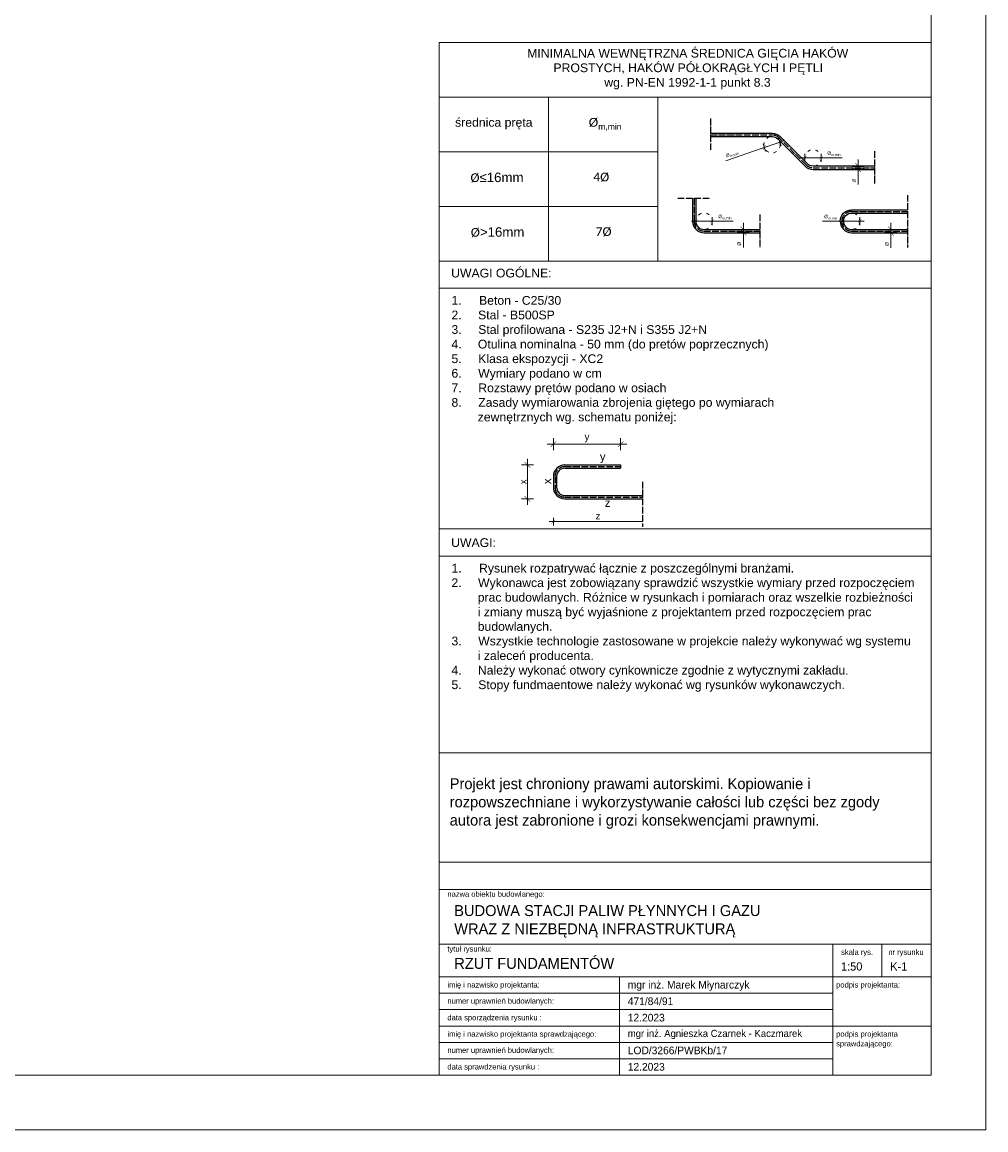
# Model space of a CAD drawing. Header units: millimetres. Extents: x 1814 to 94182, y 11562 to 49454.
# Tile 118 of 143: x 12180 to 13062, y 24526 to 25540. Entities that reach past the tile are written whole.
import ezdxf

# ---------------------------------------------------------------- set-up
doc = ezdxf.new("R2010")
doc.units = ezdxf.units.MM
doc.linetypes.add('ACAD_ISO03W100', pattern=[30, 12, -18])
doc.linetypes.add('ACAD_ISO04W100', pattern=[30, 24, -3, 0, -3])
doc.layers.add('opis', color=50, linetype='Continuous')
doc.layers.add('osie', color=40, linetype='ACAD_ISO04W100')
doc.layers.add('pomoc', color=210, linetype='Continuous', lineweight=9, plot=False)
for name, color, linetype, lineweight in [('ramka', 84, 'Continuous', 15), ('widok 0.15', 150, 'Continuous', 15), ('widok 0.25', 30, 'Continuous', 25), ('wymiar', 135, 'Continuous', 9)]:
    doc.layers.add(name, color=color, linetype=linetype, lineweight=lineweight)
doc.styles.add('ARIAL 16', font='arial.ttf', dxfattribs={"height": 16})
doc.styles.add('GENERATED_STYLE_4', font='txt')
doc.styles.get("Standard").update_dxf_attribs({"font": 'arial.ttf'})
doc.styles.add('WMF-System0', font='SIMPLEX')

msp = doc.modelspace()

# ---------------------------------------------------------------- linework, layer by layer
at = {"layer": 'opis'}
for p, q in [((12939.478, 25407.929), (12950.378, 25407.929)), ((12950.378, 25404.929), (12939.478, 25404.929)), ((12834.478, 25349.971), (12845.378, 25349.971)), ((12969.478, 25349.971), (12980.378, 25349.971)), ((12845.378, 25346.971), (12834.478, 25346.971)), ((12980.378, 25346.971), (12969.478, 25346.971))]:
    msp.add_line(p, q, dxfattribs=at)
at = {"layer": 'osie', "ltscale": 0.25}
for p, q in [((12809.928, 25451.429), (12809.928, 25421.429)), ((12897.292, 25409.065), (12872.564, 25433.793)), ((12959.928, 25421.429), (12959.928, 25391.429)), ((12989.928, 25381.429), (12989.928, 25333.471)), ((12779.928, 25378.471), (12809.928, 25378.471)), ((12854.928, 25363.471), (12854.928, 25333.471)), ((12676.664, 25132.924), (12727.664, 25132.924)), ((12667.664, 25123.924), (12667.664, 25113.966)), ((12747.664, 25118.945), (12747.664, 25077.966)), ((12676.664, 25104.966), (12747.664, 25104.966))]:
    msp.add_line(p, q, dxfattribs=at)
for points in [[(12809.928, 25436.429), (12866.2, 25436.429, -0.19891237), (12872.564, 25433.793)], [(12897.292, 25409.065, 0.19891237), (12903.656, 25406.429), (12959.928, 25406.429)], [(12794.928, 25378.471), (12794.928, 25357.471, 0.41421356), (12803.928, 25348.471), (12854.928, 25348.471)], [(12929.928, 25357.429, -0.41421356), (12938.928, 25366.429), (12989.928, 25366.429)], [(12929.928, 25357.471, 0.41421356), (12938.928, 25348.471), (12989.928, 25348.471)]]:
    msp.add_lwpolyline(points, format="xyb", dxfattribs=at)
for centre, start, end in [((12676.664, 25123.924), 90, 180), ((12676.664, 25113.966), 180, 270)]:
    msp.add_arc(centre, 9, start, end, dxfattribs=at)
at = {"layer": 'pomoc'}
msp.add_lwpolyline([(8861.71, 27496.05), (13061.71, 27496.05), (13061.71, 24526.05), (8861.71, 24526.05)], close=True, dxfattribs=at)
at = {"layer": 'ramka', "linetype": 'Continuous'}
for p, q in [((13011.71, 27371.326), (13011.71, 24576.05)), ((12561.71, 24746.05), (12561.71, 25521.05)), ((12561.71, 24746.05), (12561.71, 24576.05)), ((13011.71, 24746.05), (12561.71, 24746.05)), ((13011.71, 24696.05), (12561.71, 24696.05)), ((12921.71, 24696.05), (12921.71, 24666.05)), ((12966.71, 24696.05), (12966.71, 24666.05)), ((13011.71, 24666.05), (12561.71, 24666.05)), ((12726.71, 24666.05), (12726.71, 24621.05)), ((12921.71, 24666.05), (12921.71, 24621.05)), ((12921.71, 24651.05), (12561.71, 24651.05)), ((12921.71, 24636.05), (12561.71, 24636.05)), ((13011.71, 24621.05), (12561.71, 24621.05)), ((12726.71, 24621.05), (12726.71, 24576.05)), ((12921.71, 24621.05), (12921.71, 24576.05)), ((12921.71, 24606.05), (12561.71, 24606.05)), ((12921.71, 24591.05), (12561.71, 24591.05)), ((13011.71, 24576.05), (8861.71, 24576.05))]:
    msp.add_line(p, q, dxfattribs=at)
at = {"layer": 'ramka', "ltscale": 0.2}
for p, q in [((12561.71, 25471.05), (13011.71, 25471.05)), ((12661.71, 25321.05), (12661.71, 25471.05)), ((12761.71, 25321.05), (12761.71, 25471.05)), ((12561.71, 25421.05), (12761.71, 25421.05)), ((12561.71, 25371.05), (12761.71, 25371.05)), ((12561.71, 25296.05), (13011.71, 25296.05)), ((12561.71, 25051.05), (13011.71, 25051.05))]:
    msp.add_line(p, q, dxfattribs=at)
for points in [[(12561.71, 25521.05), (13011.71, 25521.05), (13011.71, 25321.05), (12561.71, 25321.05)], [(12561.71, 25321.05), (13011.71, 25321.05), (13011.71, 25076.05), (12561.71, 25076.05)], [(12561.71, 25076.05), (13011.71, 25076.05), (13011.71, 24871.05), (12561.71, 24871.05)], [(12561.71, 24771.05), (13011.71, 24771.05), (13011.71, 24871.05), (12561.71, 24871.05)]]:
    msp.add_lwpolyline(points, close=True, dxfattribs=at)
at = {"layer": 'widok 0.15', "linetype": 'ACAD_ISO03W100', "ltscale": 0.25}
for centre in [(12866.2, 25427.429), (12903.656, 25415.429), (12803.928, 25357.471), (12938.928, 25357.471)]:
    msp.add_circle(centre, 7.5, dxfattribs=at)
at = {"layer": 'widok 0.25'}
for p, q in [((12896.231, 25408.004), (12871.503, 25432.732)), ((12676.664, 25134.424), (12727.664, 25134.424)), ((12676.664, 25131.424), (12727.664, 25131.424)), ((12727.664, 25134.424), (12727.664, 25131.424)), ((12666.164, 25123.924), (12666.164, 25113.966)), ((12669.164, 25123.924), (12669.164, 25113.966)), ((12676.664, 25106.466), (12747.664, 25106.466)), ((12676.664, 25103.466), (12747.664, 25103.466))]:
    msp.add_line(p, q, dxfattribs=at)
for points in [[(12809.928, 25437.929), (12866.2, 25437.929, -0.19891237), (12873.624, 25434.853)], [(12809.928, 25434.929), (12866.2, 25434.929, -0.19891237), (12871.503, 25432.732)], [(12959.928, 25407.929), (12903.656, 25407.929, -0.19891237), (12898.352, 25410.125), (12873.624, 25434.853)], [(12896.231, 25408.004, 0.19891237), (12903.656, 25404.929), (12959.928, 25404.929)], [(12793.428, 25378.471), (12793.428, 25357.471, 0.41421356), (12803.928, 25346.971), (12854.928, 25346.971)], [(12796.428, 25378.471), (12796.428, 25357.471, 0.41421356), (12803.928, 25349.971), (12854.928, 25349.971)], [(12928.428, 25357.429, -0.41421356), (12938.928, 25367.929), (12989.928, 25367.929)], [(12931.428, 25357.429, -0.41421356), (12938.928, 25364.929), (12989.928, 25364.929)], [(12928.428, 25357.471, 0.41421356), (12938.928, 25346.971), (12989.928, 25346.971)], [(12931.428, 25357.471, 0.41421356), (12938.928, 25349.971), (12989.928, 25349.971)]]:
    msp.add_lwpolyline(points, format="xyb", dxfattribs=at)
for centre, radius, start, end in [((12676.664, 25123.924), 10.5, 90, 180), ((12676.664, 25123.924), 7.5, 90, 180), ((12676.664, 25113.966), 10.5, 180, 270), ((12676.664, 25113.966), 7.5, 180, 270)]:
    msp.add_arc(centre, radius, start, end, dxfattribs=at)
at = {"layer": 'wymiar'}
for p, q in [((12876.788, 25431.099), (12869.784, 25428.671)), ((12872.096, 25433.318), (12874.476, 25426.452)), ((12875.176, 25430.54), (12877.066, 25431.195)), ((12823.838, 25412.745), (12857.224, 25424.317)), ((12855.612, 25423.759), (12862.615, 25426.186)), ((12860.303, 25421.54), (12857.924, 25428.405)), ((12873.286, 25429.885), (12859.113, 25424.972)), ((12894.156, 25415.41), (12892.156, 25415.406)), ((12892.449, 25415.406), (12899.862, 25415.421)), ((12896.163, 25411.781), (12896.148, 25419.047)), ((12896.156, 25415.414), (12911.156, 25415.444)), ((12914.862, 25415.451), (12907.449, 25415.436)), ((12911.148, 25419.077), (12911.163, 25411.811)), ((12930.292, 25415.482), (12913.156, 25415.448)), ((12944.928, 25410.929), (12944.928, 25413.929)), ((12944.928, 25413.488), (12944.928, 25402.369)), ((12944.928, 25399.369), (12944.928, 25410.488)), ((12944.928, 25407.929), (12944.928, 25404.929)), ((12944.928, 25407.929), (12944.928, 25404.929)), ((12944.928, 25391.152), (12944.928, 25404.929)), ((12944.928, 25401.929), (12944.928, 25398.929)), ((12796.435, 25353.823), (12796.421, 25361.089)), ((12811.42, 25361.119), (12811.435, 25353.853)), ((12931.435, 25353.823), (12931.421, 25361.089)), ((12946.42, 25361.119), (12946.435, 25353.853)), ((12794.428, 25357.452), (12792.428, 25357.448)), ((12792.722, 25357.448), (12800.134, 25357.463)), ((12796.428, 25357.456), (12811.428, 25357.486)), ((12815.134, 25357.493), (12807.721, 25357.478)), ((12830.564, 25357.524), (12813.428, 25357.49)), ((12839.928, 25352.971), (12839.928, 25355.971)), ((12839.928, 25355.53), (12839.928, 25344.411)), ((12839.928, 25341.411), (12839.928, 25352.53)), ((12839.928, 25349.971), (12839.928, 25346.971)), ((12839.928, 25349.971), (12839.928, 25346.971)), ((12912.292, 25357.417), (12929.428, 25357.452)), ((12927.722, 25357.448), (12935.134, 25357.463)), ((12946.428, 25357.486), (12931.428, 25357.456)), ((12950.134, 25357.493), (12942.721, 25357.478)), ((12948.428, 25357.49), (12950.428, 25357.494)), ((12974.928, 25352.971), (12974.928, 25355.971)), ((12974.928, 25355.53), (12974.928, 25344.411)), ((12974.928, 25341.411), (12974.928, 25352.53)), ((12974.928, 25349.971), (12974.928, 25346.971)), ((12974.928, 25349.971), (12974.928, 25346.971)), ((12839.928, 25333.297), (12839.928, 25346.971)), ((12839.928, 25343.971), (12839.928, 25340.971)), ((12974.928, 25333.07), (12974.928, 25346.971)), ((12974.928, 25343.971), (12974.928, 25340.971)), ((12666.164, 25158.944), (12666.164, 25148.045)), ((12727.664, 25148.045), (12727.664, 25158.944)), ((12671.723, 25153.495), (12660.604, 25153.495)), ((12724.664, 25153.495), (12669.164, 25153.495)), ((12722.104, 25153.495), (12733.223, 25153.495)), ((12642.381, 25128.865), (12642.381, 25139.984)), ((12647.831, 25134.424), (12636.931, 25134.424)), ((12642.381, 25131.424), (12642.381, 25106.466)), ((12642.381, 25109.026), (12642.381, 25097.907)), ((12636.931, 25103.466), (12647.831, 25103.466)), ((12666.164, 25086.187), (12666.164, 25078.92)), ((12669.87, 25082.553), (12662.458, 25082.553)), ((12668.164, 25082.553), (12747.664, 25082.553))]:
    msp.add_line(p, q, dxfattribs=at)
for points, const_width in [([(12874.36, 25432.098), (12872.212, 25427.672)], 0.28), ([(12858.04, 25422.759), (12860.187, 25427.186)], 0.28), ([(12894.42, 25413.671), (12897.892, 25417.157)], 0.28), ([(12912.892, 25417.187), (12909.42, 25413.701)], 0.28), ([(12942.318, 25410.538), (12947.537, 25405.319)], 0.42), ([(12947.537, 25402.319), (12942.318, 25407.538)], 0.42), ([(12794.692, 25355.713), (12798.164, 25359.199)], 0.28), ([(12813.164, 25359.229), (12809.692, 25355.743)], 0.28), ([(12929.692, 25355.713), (12933.164, 25359.199)], 0.28), ([(12948.164, 25359.229), (12944.692, 25355.743)], 0.28), ([(12837.318, 25352.58), (12842.537, 25347.361)], 0.42), ([(12842.537, 25344.361), (12837.318, 25349.58)], 0.42), ([(12972.318, 25352.58), (12977.537, 25347.361)], 0.42), ([(12977.537, 25344.361), (12972.318, 25349.58)], 0.42), ([(12668.773, 25156.104), (12663.555, 25150.885)], 0.42), ([(12725.055, 25150.885), (12730.273, 25156.104)], 0.42), ([(12644.99, 25131.815), (12639.772, 25137.034)], 0.42), ([(12639.772, 25106.076), (12644.99, 25100.857)], 0.42), ([(12667.903, 25084.293), (12664.424, 25080.814)], 0.28)]:
    msp.add_lwpolyline(points, dxfattribs=dict(at, const_width=const_width))

# ---------------------------------------------------------------- texts
at = {"layer": 'opis', "ltscale": 0.5, "char_height": 8, "attachment_point": 1}
for s, insert, width in [('{\\W5.08265;  }MINIMALNA WEWNĘTRZNA ŚREDNICA GIĘCIA HAKÓW \\P{\\W8.95259;  }PROSTYCH, HAKÓW PÓŁOKRĄGŁYCH I PĘTLI\\P{\\W8.22102;    }wg. PN-EN 1992-1-1 punkt 8.3', (12610.645, 25515.186), 355.86958), ('{\\W3.479349; }średnica pręta', (12565.459, 25451.932), 91.60982), ('\\A1;{\\W3.791843; }Ø{\\H0.7x;\\S^ m,min;}', (12686.717, 25451.932), 52.02957), ('{\\fCalibri|b0|i0|c0|p34;\\W1.41826; \\W1;Ø\\fArial|b0|i0|c238|p34;\\H1.08333x;≤16mm}', (12586.305, 25401.932), 55.33812), ('{\\fCalibri|b0|i0|c238|p34;\\W3.85528; \\W1;4\\fCalibri|b0|i0|c0|p34;Ø}', (12691.787, 25401.932), 35.8153), ('{\\fCalibri|b0|i0|c0|p34;\\W2.16818; \\W1;Ø\\fArial|b0|i0|c238|p34;\\H1.08333x;>16mm}', (12584.569, 25351.932), 60.03714), ('{\\fCalibri|b0|i0|c238|p34;\\W2.92916; \\W1;7\\fCalibri|b0|i0|c0|p34;Ø}', (12696.507, 25351.932), 30.22404), ('UWAGI OGÓLNE:', (12572.645, 25314.025), 355.86958), ('\\A1;{\\W2.576449; }1.{\\W5.119507; }Beton - C25/30\\P{\\W2.576449; }2.{\\W4.83304; }Stal - B500SP\\P{\\W2.576449; }3.{\\W4.878734; }Stal profilowana - S235 J2+N i S355 J2+N\\P{\\W2.576449; }4.{\\W4.773286; }Otulina nominalna - 50 mm (do pretów poprzecznych)\\P{\\W2.576449; }5.{\\W4.876977; }Klasa ekspozycji - XC2\\P{\\W2.576449; }6.{\\W4.862917; }Wymiary podano w cm\\P{\\W2.576449; }7.{\\W4.898066; }Rozstawy prętów podano w osiach\\P{\\W2.576449; }8.{\\W4.873462; }Zasady wymiarowania zbrojenia giętego po wymiarach \\P{\\W5.1529;  }zewnętrznych wg. schematu poniżej:', (12564.948, 25289.011), 355.86958), ('UWAGI:', (12572.645, 25067.374), 355.86958), ('\\A1;{\\W2.576449; }1.{\\W5.119507; }Rysunek rozpatrywać łącznie z poszczególnymi branżami.\\P{\\W2.576449; }2.{\\W4.83304; }Wykonawca jest zobowiązany sprawdzić wszystkie wymiary przed rozpoczęciem \\P{\\W5.1529;  }prac budowlanych. Różnice w rysunkach i pomiarach oraz wszelkie rozbieżności \\P{\\W5.1529;  }i zmiany muszą być wyjaśnione z projektantem przed rozpoczęciem prac \\P{\\W5.1529;  }budowlanych.\\P{\\W2.576449; }3.{\\W4.878734; }Wszystkie technologie zastosowane w projekcie należy wykonywać wg systemu \\P{\\W5.1529;  }i zaleceń producenta.\\P{\\W2.576449; }4.{\\W4.773286; }Należy wykonać otwory cynkownicze zgodnie z wytycznymi zakładu.\\P{\\W2.576449; }5.{\\W4.876977; }Stopy fundmaentowe należy wykonać wg rysunków wykonawczych.', (12564.948, 25044.011), 430.5559)]:
    msp.add_mtext(s, dxfattribs=dict(at, insert=insert, width=width))
at = {"layer": 'opis', "char_height": 3.2, "attachment_point": 5, "style": 'ARIAL 16'}
for s, insert, rotation in [('\\A1;%%C{\\H0.7x;\\S^ m,min;}', (12922.716, 25419.246), 0.114701), ('\\A1;%%C{\\H0.7x;\\S^ m,min;}', (12829.751, 25418.794), 19.1175), ('\\A1;%%C', (12941.204, 25394.717), 90), ('\\A1;%%C{\\H0.7x;\\S^ m,min;}', (12822.988, 25361.288), 0.114701), ('\\A1;%%C{\\H0.7x;\\S^ m,min;}', (12919.852, 25361.212), 0.114701), ('\\A1;%%C', (12836.204, 25336.862), 90), ('\\A1;%%C', (12971.204, 25336.636), 90)]:
    msp.add_mtext(s, dxfattribs=dict(at, insert=insert, rotation=rotation))
at = {"layer": 'opis', "char_height": 7.5, "width": 23.01189, "attachment_point": 9, "style": 'WMF-System0'}
for s, insert in [('\\pt157.5;{\\fArial|b0|i0|c238|p34;y}', (12713.902, 25136.16)), ('\\pt157.5;{\\fArial|b0|i0|c238|p34;z}', (12718.347, 25096.06))]:
    msp.add_mtext(s, dxfattribs=dict(at, insert=insert))
at = {"layer": 'opis', "insert": (12664.181, 25107.892), "char_height": 7.5, "width": 23.01189, "attachment_point": 7, "rotation": 90, "style": 'WMF-System0'}
msp.add_mtext('{\\fArial|b0|i0|c238|p34;\\W3.07914; \\W1;x}', dxfattribs=at)
at = {"layer": 'opis', "linetype": 'Continuous', "rotation": 0.00118, "style": 'GENERATED_STYLE_4'}
for s, insert, char_height, width, attachment_point in [('\\A1;{\\fCentury Gothic|b0|i0|c238|p34;\\H0.5x;Projekt jest chroniony prawami autorskimi. Kopiowanie i rozpowszechniane i wykorzystywanie całości lub części bez zgody autora jest zabronione i grozi konsekwencjami prawnymi.}', (12571.368, 24824.619), 20, 432.69001, 4), ('\\A1;{\\fCentury Gothic|b0|i0|c238|p34;BUDOWA STACJI PALIW PŁYNNYCH I GAZU\\PWRAZ Z NIEZBĘDNĄ INFRASTRUKTURĄ}', (12575.477, 24716.828), 10, 436.23262, 4), ('\\A1;{\\fCentury Gothic|b0|i0|c238|p34;RZUT FUNDAMENTÓW}', (12575.477, 24683.359), 10, 331.95265, 1)]:
    msp.add_mtext(s, dxfattribs=dict(at, insert=insert, char_height=char_height, width=width, attachment_point=attachment_point))
at = {"layer": 'opis', "linetype": 'Continuous', "attachment_point": 1, "style": 'GENERATED_STYLE_4'}
for s, insert, char_height, rotation in [('\\A1;{\\fCentury Gothic|b0|i0|c0|p34;nazwa obiektu budowlanego:}', (12569.21, 24744.285), 5, 359.99882), ('\\A1;{\\fCentury Gothic|b0|i0|c0|p34;tytuł rysunku:}', (12569.21, 24694.19), 5, 359.99882), ('\\A1;{\\fCentury Gothic|b0|i0|c0|p34;skala rys.}', (12929.316, 24691.175), 5, 359.99882), ('\\A1;{\\fCentury Gothic|b0|i0|c0|p34;nr rysunku}', (12972.528, 24691.175), 5, 359.99882), ('\\A1;{\\fCentury Gothic|b0|i0|c238|p34;1:50}', (12929.272, 24679.295), 7.5, 0.00118), ('\\A1;{\\fCentury Gothic|b0|i0|c238|p34;K-1}', (12974.272, 24679.295), 7.5, 0.00118), ('\\A1;{\\fCentury Gothic|b0|i0|c0|p34;imię i nazwisko projektanta:}', (12569.21, 24661.27), 5, 359.99882), ('\\A1;{\\fCentury Gothic|b0|i0|c0|p34;mgr inż. \\fCentury Gothic|b0|i0|c238|p34;Marek Młynarczyk}', (12734.21, 24662.359), 7, 359.99882), ('\\A1;{\\fCentury Gothic|b0|i0|c0|p34;podpis projektanta:}', (12924.804, 24661.27), 5, 359.99882), ('\\A1;{\\fCentury Gothic|b0|i0|c0|p34;numer uprawnień budowlanych:}', (12569.21, 24646.487), 5, 359.99882), ('\\A1;{\\fCentury Gothic|b0|i0|c238|p34;471/84/91}', (12734.21, 24647.226), 7, 359.99882), ('\\A1;{\\fCentury Gothic|b0|i0|c0|p34;data sporządzenia rysunku :}', (12569.21, 24631.271), 5, 359.99882), ('\\A1;{\\fCentury Gothic|b0|i0|c238|p34;12\\fCentury Gothic|b0|i0|c0|p34;.202\\fCentury Gothic|b0|i0|c238|p34;3}', (12734.21, 24632.226), 7, 359.99882), ('\\A1;{\\fCentury Gothic|b0|i0|c0|p34;imię i nazwisko projektanta sprawdzającego:}', (12569.21, 24616.27), 5, 359.99882), ('\\A1;{\\fCentury Gothic|b0|i0|c0|p34;mgr inż. \\fCentury Gothic|b0|i0|c238|p34;Agnieszka Czarnek - Kaczmarek}', (12734.21, 24617.536), 6.5, 359.99882), ('\\A1;{\\fCentury Gothic|b0|i0|c0|p34;numer uprawnień budowlanych:}', (12569.21, 24601.487), 5, 359.99882), ('\\A1;{\\fCentury Gothic|b0|i0|c238|p34;LOD/3266/PWBKb/17}', (12734.21, 24602.226), 7, 359.99882), ('\\A1;{\\fCentury Gothic|b0|i0|c0|p34;data sprawdzenia rysunku :}', (12569.21, 24586.271), 5, 359.99882), ('\\A1;{\\fCentury Gothic|b0|i0|c238|p34;12\\fCentury Gothic|b0|i0|c0|p34;.202\\fCentury Gothic|b0|i0|c238|p34;3}', (12734.21, 24587.226), 7, 359.99882)]:
    msp.add_mtext(s, dxfattribs=dict(at, insert=insert, char_height=char_height, rotation=rotation))
at = {"layer": 'opis', "linetype": 'Continuous', "insert": (12924.804, 24616.27), "char_height": 5, "attachment_point": 1, "rotation": 359.99882, "line_spacing_factor": 1.06023, "style": 'GENERATED_STYLE_4'}
msp.add_mtext('\\A1;{\\fCentury Gothic|b0|i0|c0|p34;podpis projektanta \\P\\fCentury Gothic|b0|i0|c0|p34;sprawdzającego:}', dxfattribs=at)
at = {"layer": 'wymiar', "char_height": 6.4, "attachment_point": 5, "style": 'ARIAL 16'}
for s, insert in [('\\A1;y', (12696.914, 25159.37)), ('\\A1;z', (12706.914, 25087.753))]:
    msp.add_mtext(s, dxfattribs=dict(at, insert=insert))
at = {"layer": 'wymiar', "insert": (12638.438, 25118.977), "char_height": 6.4, "attachment_point": 5, "rotation": 90, "style": 'ARIAL 16'}
msp.add_mtext('\\A1;x', dxfattribs=at)

doc.saveas('drawing.dxf')
